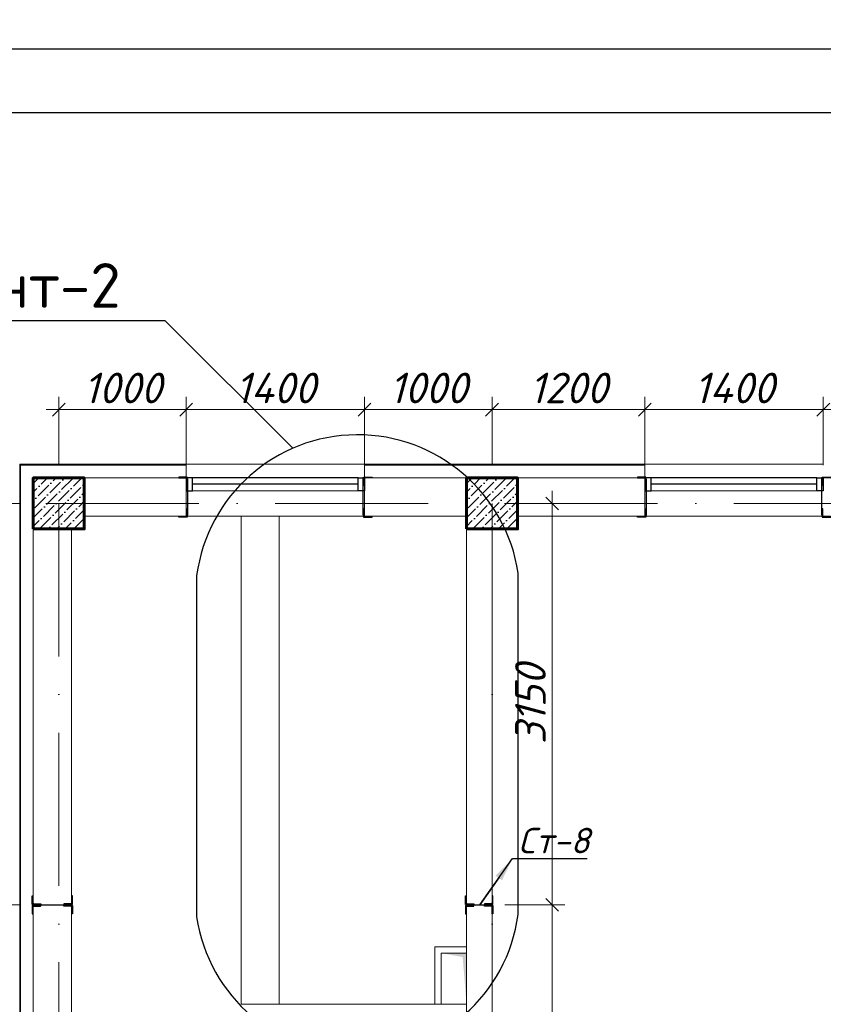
# Model space of a CAD drawing. Header units: millimetres. Extents: x 363306 to 7757304, y 1022887 to 1207196.
# Tile 166 of 256: x 971355 to 977662, y 1081180 to 1088906. Entities that reach past the tile are written whole.
import ezdxf
from ezdxf import colors
from ezdxf.entities.mleader import LeaderData, LeaderLine
from ezdxf.math import Vec2, Vec3

# ---------------------------------------------------------------- set-up
doc = ezdxf.new("R2010")
doc.units = ezdxf.units.MM
doc.linetypes.add('ACAD_ISO10W100', pattern=[18, 12, -3, 0, -3])
for name, color, linetype, lineweight in [('.', 7, 'Continuous', 15), ('5   0.30', 1, 'Continuous', 30), ('размеры', 12, 'Continuous', 15)]:
    doc.layers.add(name, color=color, linetype=linetype, lineweight=lineweight)
for name, color, linetype in [('0 @ 100', 7, 'Continuous'), ('kcd_tx', 7, 'Continuous'), ('O3SAD', 1, 'Continuous')]:
    doc.layers.add(name, color=color, linetype=linetype)
doc.styles.add('Arial', font='arial.ttf')
doc.styles.add('iso', font='isocpeur.TTF')
doc.styles.add('ISOCPEUR', font='isocpeur.TTF')
doc.styles.get("Standard").update_dxf_attribs({"font": 'isocpeui.ttf'})
doc.styles.add('ГОСТ 2.304', font='isocpeui.ttf')
doc.dimstyles.new('Санжар', dxfattribs={"dimtxt": 240, "dimasz": 200, "dimexe": 200, "dimexo": 200, "dimgap": 50, "dimtad": 1, "dimdec": 0, "dimtxsty": 'Standard', "dimblk": 'OBLIQUE', "dimcen": 2.5, "dimdle": 200, "dimclrd": 152, "dimclre": 152, "dimclrt": 152, "dimadec": 0, "dimazin": 0, "dimtfac": 1, "dimtdec": 0, "dimtmove": 0, "dimatfit": 3, "dimldrblk": 'OBLIQUE', "dimfxl": 0, "dimlwd": 0, "dimlwe": 0, "dimarcsym": 0})

# ---------------------------------------------------------------- blocks, each defined once
blk = doc.blocks.new('*U25')
at = {"color": 0, "linetype": 'ByBlock', "lineweight": -2, "ltscale": 100}
blk.add_lwpolyline([(0, 0), (63, 0), (63, 2.7, 0.414214), (60.7, 5), (12, 5, -0.414214), (5, 12), (5, 60.7, 0.414214), (2.7, 63), (0, 63)], format="xyb", close=True, dxfattribs=at)
blk = doc.blocks.new('*U35')
at = {"color": 0, "linetype": 'ByBlock', "lineweight": -2, "ltscale": 100}
blk.add_lwpolyline([(0, 0), (63, 0), (63, 2.7, 0.414214), (60.7, 5), (12, 5, -0.414214), (5, 12), (5, 60.7, 0.414214), (2.7, 63), (0, 63)], format="xyb", close=True, dxfattribs=at)
blk = doc.blocks.new('*U434')
at = {"color": 0, "linetype": 'ByBlock', "lineweight": -2, "ltscale": 100}
blk.add_lwpolyline([(0, 0), (63, 0), (63, 2.7, 0.414214), (60.7, 5), (12, 5, -0.414214), (5, 12), (5, 60.7, 0.414214), (2.7, 63), (0, 63)], format="xyb", close=True, dxfattribs=at)
blk = doc.blocks.new('_Oblique')
at = {"color": 0, "linetype": 'ByBlock', "lineweight": -2}
blk.add_line((-0.5, -0.5), (0.5, 0.5), dxfattribs=at)
blk = doc.blocks.new('*D655')
at = {"layer": 'Defpoints', "color": 0, "lineweight": 25, "ltscale": 100, "transparency": 16777216}
for p in [(970779.8, 1085110.4), (971462.3, 1085110.4), (971462.3, 1081960.4)]:
    blk.add_point(p, dxfattribs=at)
at = {"layer": 'kcd_tx', "lineweight": 0, "ltscale": 100, "transparency": 16777216}
for p, q in [((970779.8, 1081860.4), (970779.8, 1085210.4)), ((971362.3, 1085110.4), (970679.8, 1085110.4)), ((971362.3, 1081960.4), (970679.8, 1081960.4))]:
    blk.add_line(p, q, dxfattribs=at)
at = {"layer": 'kcd_tx', "lineweight": 0, "ltscale": 100, "transparency": 16777216, "xscale": 100, "yscale": 100, "zscale": 100}
for p, rotation in [((970779.8, 1085110.4), 90), ((970779.8, 1081960.4), 270)]:
    blk.add_blockref('_Oblique', p, dxfattribs=dict(at, rotation=rotation))
at = {"layer": 'kcd_tx', "lineweight": 15, "ltscale": 100, "transparency": 16777216, "insert": (970609.8, 1083535.4), "char_height": 240, "attachment_point": 5, "rotation": 90}
blk.add_mtext('3150', dxfattribs=at)
blk = doc.blocks.new('*D656')
at = {"layer": 'Defpoints', "color": 0, "lineweight": 25, "ltscale": 100, "transparency": 16777216}
for p in [(970779.8, 1081960.4), (971462.3, 1081960.4), (971462.3, 1078810.4)]:
    blk.add_point(p, dxfattribs=at)
at = {"layer": 'kcd_tx', "lineweight": 0, "ltscale": 100, "transparency": 16777216}
for p, q in [((970779.8, 1078710.4), (970779.8, 1082060.4)), ((971362.3, 1081960.4), (970679.8, 1081960.4)), ((971362.3, 1078810.4), (970679.8, 1078810.4))]:
    blk.add_line(p, q, dxfattribs=at)
at = {"layer": 'kcd_tx', "lineweight": 0, "ltscale": 100, "transparency": 16777216, "xscale": 100, "yscale": 100, "zscale": 100}
for p, rotation in [((970779.8, 1081960.4), 90), ((970779.8, 1078810.4), 270)]:
    blk.add_blockref('_Oblique', p, dxfattribs=dict(at, rotation=rotation))
at = {"layer": 'kcd_tx', "lineweight": 15, "ltscale": 100, "transparency": 16777216, "insert": (970609.8, 1080385.4), "char_height": 240, "attachment_point": 5, "rotation": 90}
blk.add_mtext('3150', dxfattribs=at)
blk = doc.blocks.new('*D682')
at = {"layer": 'Defpoints', "color": 0, "lineweight": 25, "ltscale": 100, "transparency": 16777216}
for p in [(975062.3, 1085846.3), (974062.3, 1085310.4), (975062.3, 1085310.4)]:
    blk.add_point(p, dxfattribs=at)
at = {"layer": 'kcd_tx', "lineweight": 0, "ltscale": 100, "transparency": 16777216}
for p, q in [((974062.3, 1085410.4), (974062.3, 1085946.3)), ((975062.3, 1085410.4), (975062.3, 1085946.3)), ((973962.3, 1085846.3), (975162.3, 1085846.3))]:
    blk.add_line(p, q, dxfattribs=at)
at = {"layer": 'kcd_tx', "lineweight": 0, "ltscale": 100, "transparency": 16777216, "xscale": 100, "yscale": 100, "zscale": 100, "rotation": 180}
blk.add_blockref('_Oblique', (974062.3, 1085846.3), dxfattribs=at)
at = {"layer": 'kcd_tx', "lineweight": 0, "ltscale": 100, "transparency": 16777216, "xscale": 100, "yscale": 100, "zscale": 100}
blk.add_blockref('_Oblique', (975062.3, 1085846.3), dxfattribs=at)
at = {"layer": 'kcd_tx', "lineweight": 15, "ltscale": 100, "transparency": 16777216, "insert": (974562.3, 1086016.3), "char_height": 240, "attachment_point": 5}
blk.add_mtext('1000', dxfattribs=at)
blk = doc.blocks.new('*D683')
at = {"layer": 'Defpoints', "color": 0, "lineweight": 25, "ltscale": 100, "transparency": 16777216}
for p in [(976262.3, 1085846.3), (975062.3, 1085310.4), (976262.3, 1085310.4)]:
    blk.add_point(p, dxfattribs=at)
at = {"layer": 'kcd_tx', "lineweight": 0, "ltscale": 100, "transparency": 16777216}
for p, q in [((975062.3, 1085410.4), (975062.3, 1085946.3)), ((976262.3, 1085410.4), (976262.3, 1085946.3)), ((974962.3, 1085846.3), (976362.3, 1085846.3))]:
    blk.add_line(p, q, dxfattribs=at)
at = {"layer": 'kcd_tx', "lineweight": 0, "ltscale": 100, "transparency": 16777216, "xscale": 100, "yscale": 100, "zscale": 100, "rotation": 180}
blk.add_blockref('_Oblique', (975062.3, 1085846.3), dxfattribs=at)
at = {"layer": 'kcd_tx', "lineweight": 0, "ltscale": 100, "transparency": 16777216, "xscale": 100, "yscale": 100, "zscale": 100}
blk.add_blockref('_Oblique', (976262.3, 1085846.3), dxfattribs=at)
at = {"layer": 'kcd_tx', "lineweight": 15, "ltscale": 100, "transparency": 16777216, "insert": (975662.3, 1086016.3), "char_height": 240, "attachment_point": 5}
blk.add_mtext('1200', dxfattribs=at)
blk = doc.blocks.new('*D463')
at = {"layer": 'Defpoints', "color": 0, "lineweight": 25, "transparency": 16777216}
for p in [(977662.3, 1085846.3), (976262.3, 1085310.4), (977662.3, 1085310.4)]:
    blk.add_point(p, dxfattribs=at)
at = {"layer": 'kcd_tx', "lineweight": 0, "transparency": 16777216}
for p, q in [((976262.3, 1085410.4), (976262.3, 1085946.3)), ((977662.3, 1085410.4), (977662.3, 1085946.3)), ((976162.3, 1085846.3), (977762.3, 1085846.3))]:
    blk.add_line(p, q, dxfattribs=at)
at = {"layer": 'kcd_tx', "lineweight": 0, "transparency": 16777216, "xscale": 100, "yscale": 100, "zscale": 100, "rotation": 180}
blk.add_blockref('_Oblique', (976262.3, 1085846.3), dxfattribs=at)
at = {"layer": 'kcd_tx', "lineweight": 0, "transparency": 16777216, "xscale": 100, "yscale": 100, "zscale": 100}
blk.add_blockref('_Oblique', (977662.3, 1085846.3), dxfattribs=at)
at = {"layer": 'kcd_tx', "lineweight": 30, "transparency": 16777216, "insert": (976962.3, 1086016.3), "char_height": 240, "attachment_point": 5}
blk.add_mtext('1400', dxfattribs=at)
blk = doc.blocks.new('*D464')
at = {"layer": 'Defpoints', "color": 0, "lineweight": 25, "transparency": 16777216}
for p in [(979162.3, 1085846.3), (977662.3, 1085310.4), (979162.3, 1085310.4)]:
    blk.add_point(p, dxfattribs=at)
at = {"layer": 'kcd_tx', "lineweight": 0, "transparency": 16777216}
for p, q in [((977662.3, 1085410.4), (977662.3, 1085946.3)), ((979162.3, 1085410.4), (979162.3, 1085946.3)), ((977562.3, 1085846.3), (979262.3, 1085846.3))]:
    blk.add_line(p, q, dxfattribs=at)
at = {"layer": 'kcd_tx', "lineweight": 0, "transparency": 16777216, "xscale": 100, "yscale": 100, "zscale": 100, "rotation": 180}
blk.add_blockref('_Oblique', (977662.3, 1085846.3), dxfattribs=at)
at = {"layer": 'kcd_tx', "lineweight": 0, "transparency": 16777216, "xscale": 100, "yscale": 100, "zscale": 100}
blk.add_blockref('_Oblique', (979162.3, 1085846.3), dxfattribs=at)
at = {"layer": 'kcd_tx', "lineweight": 30, "transparency": 16777216, "insert": (978412.3, 1086016.3), "char_height": 240, "attachment_point": 5}
blk.add_mtext('1500', dxfattribs=at)
blk = doc.blocks.new('*D688')
at = {"layer": 'Defpoints', "color": 0, "lineweight": 25, "transparency": 16777216}
for p in [(975062.3, 1081960.4), (975533.7, 1081960.4), (975162.3, 1078810.4)]:
    blk.add_point(p, dxfattribs=at)
at = {"layer": 'kcd_tx', "lineweight": 0, "transparency": 16777216}
for p, q in [((975533.7, 1078710.4), (975533.7, 1082060.4)), ((975162.3, 1081960.4), (975633.7, 1081960.4)), ((975262.3, 1078810.4), (975633.7, 1078810.4))]:
    blk.add_line(p, q, dxfattribs=at)
at = {"layer": 'kcd_tx', "lineweight": 0, "transparency": 16777216, "xscale": 100, "yscale": 100, "zscale": 100}
for p, rotation in [((975533.7, 1081960.4), 90), ((975533.7, 1078810.4), 270)]:
    blk.add_blockref('_Oblique', p, dxfattribs=dict(at, rotation=rotation))
at = {"layer": 'kcd_tx', "lineweight": 30, "transparency": 16777216, "insert": (975363.7, 1080385.4), "char_height": 240, "attachment_point": 5, "rotation": 90}
blk.add_mtext('3150', dxfattribs=at)
blk = doc.blocks.new('*D689')
at = {"layer": 'Defpoints', "color": 0, "lineweight": 25, "transparency": 16777216}
for p in [(975162.3, 1085110.4), (975533.7, 1085110.4), (975062.3, 1081960.4)]:
    blk.add_point(p, dxfattribs=at)
at = {"layer": 'kcd_tx', "lineweight": 0, "transparency": 16777216}
for p, q in [((975533.7, 1081860.4), (975533.7, 1085210.4)), ((975262.3, 1085110.4), (975633.7, 1085110.4)), ((975162.3, 1081960.4), (975633.7, 1081960.4))]:
    blk.add_line(p, q, dxfattribs=at)
at = {"layer": 'kcd_tx', "lineweight": 0, "transparency": 16777216, "xscale": 100, "yscale": 100, "zscale": 100}
for p, rotation in [((975533.7, 1085110.4), 90), ((975533.7, 1081960.4), 270)]:
    blk.add_blockref('_Oblique', p, dxfattribs=dict(at, rotation=rotation))
at = {"layer": 'kcd_tx', "lineweight": 30, "transparency": 16777216, "insert": (975363.7, 1083535.4), "char_height": 240, "attachment_point": 5, "rotation": 90}
blk.add_mtext('3150', dxfattribs=at)
blk = doc.blocks.new('*D506')
at = {"layer": 'Defpoints', "color": 0, "lineweight": 25, "transparency": 16777216}
for p in [(974062.3, 1085846.3), (972662.3, 1085310.4), (974062.3, 1085310.4)]:
    blk.add_point(p, dxfattribs=at)
at = {"layer": 'kcd_tx', "lineweight": 0, "transparency": 16777216}
for p, q in [((972662.3, 1085410.4), (972662.3, 1085946.3)), ((974062.3, 1085410.4), (974062.3, 1085946.3)), ((972562.3, 1085846.3), (974162.3, 1085846.3))]:
    blk.add_line(p, q, dxfattribs=at)
at = {"layer": 'kcd_tx', "lineweight": 0, "transparency": 16777216, "xscale": 100, "yscale": 100, "zscale": 100, "rotation": 180}
blk.add_blockref('_Oblique', (972662.3, 1085846.3), dxfattribs=at)
at = {"layer": 'kcd_tx', "lineweight": 0, "transparency": 16777216, "xscale": 100, "yscale": 100, "zscale": 100}
blk.add_blockref('_Oblique', (974062.3, 1085846.3), dxfattribs=at)
at = {"layer": 'kcd_tx', "lineweight": 30, "transparency": 16777216, "insert": (973362.3, 1086016.3), "char_height": 240, "attachment_point": 5}
blk.add_mtext('1400', dxfattribs=at)
blk = doc.blocks.new('*D507')
at = {"layer": 'Defpoints', "color": 0, "lineweight": 25, "transparency": 16777216}
for p in [(972662.3, 1085846.3), (971662.3, 1085310.4), (972662.3, 1085310.4)]:
    blk.add_point(p, dxfattribs=at)
at = {"layer": 'kcd_tx', "lineweight": 0, "transparency": 16777216}
for p, q in [((971662.3, 1085410.4), (971662.3, 1085946.3)), ((972662.3, 1085410.4), (972662.3, 1085946.3)), ((971562.3, 1085846.3), (972762.3, 1085846.3))]:
    blk.add_line(p, q, dxfattribs=at)
at = {"layer": 'kcd_tx', "lineweight": 0, "transparency": 16777216, "xscale": 100, "yscale": 100, "zscale": 100, "rotation": 180}
blk.add_blockref('_Oblique', (971662.3, 1085846.3), dxfattribs=at)
at = {"layer": 'kcd_tx', "lineweight": 0, "transparency": 16777216, "xscale": 100, "yscale": 100, "zscale": 100}
blk.add_blockref('_Oblique', (972662.3, 1085846.3), dxfattribs=at)
at = {"layer": 'kcd_tx', "lineweight": 30, "transparency": 16777216, "insert": (972162.3, 1086016.3), "char_height": 240, "attachment_point": 5}
blk.add_mtext('1000', dxfattribs=at)
blk = doc.blocks.new('RTGSFDGDG')
at = {"layer": '5   0.30', "color": 3, "lineweight": 30, "ltscale": 200}
for p, q in [((683723.9, 1832867.9), (683723.9, 1833152.1)), ((685099.5, 1832867.9), (685099.5, 1833152.1))]:
    blk.add_line(p, q, dxfattribs=at)
at = {"layer": '5   0.30', "color": 3, "lineweight": 30, "ltscale": 200, "extrusion": (0, 0, -1), "yscale": 1.05763968, "zscale": -1.05763968, "rotation": 180}
for p, xscale in [((-683719.8, 1833166.4), -1.05763968), ((-685103.5, 1833166.4), 1.05763968)]:
    blk.add_blockref('*U25', p, dxfattribs=dict(at, xscale=xscale))
at = {"layer": '5   0.30', "color": 3, "lineweight": 30, "ltscale": 200, "yscale": 1.05763968, "zscale": 1.05763968}
for p, xscale in [((683719.8, 1832851.5), -1.05763968), ((685103.5, 1832851.5), 1.05763968)]:
    blk.add_blockref('*U25', p, dxfattribs=dict(at, xscale=xscale))
ml = blk.add_multileader_mtext('Standard')
ml.set_content('{\\fISOCPEUR|b0|i1|c204|p34;\\C5;Ст-2}', color=256, style='ISOCPEUR')
ml.set_leader_properties()
ml.build(insert=Vec2(0, 0))
ml.multileader.update_dxf_attribs({"text_left_attachment_type": 6, "text_right_attachment_type": 6, "dogleg_length": 0.208, "arrow_head_size": 187.5, "scale": 100})
ctx = ml.context
ctx.base_point, ctx.scale, ctx.char_height, ctx.arrow_head_size, ctx.landing_gap_size, ctx.plane_origin = Vec3(684114.2, 1832299.9), 100, 200, 187.5, 0, Vec3(688349.8, 1830937.9)
ctx.left_attachment, ctx.right_attachment, ctx.text_align_type = 6, 6, 1
notes = []
notes.append((ctx, [(1, (1, 1, 0), (684744, 1832299.9), (-1, 0), 20.8, [(2, [(683719.8, 1832851.5)], 0, []), (1, [(685122.3, 1832860), (685122.3, 1832860)], 0, [])])]))
ctx.mtext.insert, ctx.mtext.alignment, ctx.mtext.flow_direction = Vec3(684418.7, 1832539.9), 2, 5
for ctx, leaders in notes:
    for number, flags, end, landing, length, lines in leaders:
        leader = LeaderData()
        leader.index, (leader.has_last_leader_line, leader.has_dogleg_vector, leader.attachment_direction) = number, flags
        leader.last_leader_point, leader.dogleg_vector, leader.dogleg_length = Vec3(end), Vec3(landing), length
        for number, points, colour, breaks in lines:
            line = LeaderLine()
            line.index, line.vertices, line.color, line.breaks = number, Vec3.list(points), colors.encode_raw_color(colour), breaks
            leader.lines.append(line)
        ctx.leaders.append(leader)

msp = doc.modelspace()

# ---------------------------------------------------------------- hatches: boundary and pattern name
at = {"layer": '.', "lineweight": 0, "ltscale": 100, "transparency": 33554687}
h = msp.add_hatch(color=256, dxfattribs=at)
h.dxf.hatch_style = 1
h.paths.add_polyline_path([(974662.268, 1081581.803), (974862.268, 1081584.642), (974861.954, 1081180.387), (974831.903, 1081551.751)])
at = {"ltscale": 100}
h = msp.add_hatch(dxfattribs=at)
h.set_pattern_fill('ANSI36', color=256, scale=15, style=0)
h.set_pattern_definition([(45, (-16072300.283, 10268140.387), (25.25697034, 92.60889125), [119.0625, -23.8125, 0, -23.8125])])
h.paths.add_polyline_path([(971862.268, 1085310.387), (971462.268, 1085310.387), (971462.268, 1084910.387), (971862.268, 1084910.387)])
h = msp.add_hatch(dxfattribs=at)
h.set_pattern_fill('ANSI36', color=256, scale=15, style=0)
h.set_pattern_definition([(45, (-16068900.283, 10268140.387), (25.25697034, 92.60889125), [119.0625, -23.8125, 0, -23.8125])])
h.paths.add_polyline_path([(975262.268, 1085310.387), (974862.268, 1085310.387), (974862.268, 1084910.387), (975262.268, 1084910.387)])

# ---------------------------------------------------------------- linework, layer by layer
at = {"lineweight": 0, "ltscale": 100}
for p, q in [((974062.268, 1085417.387), (972662.267, 1085417.387)), ((977662.268, 1085417.387), (976262.268, 1085417.387)), ((972662.267, 1085310.387), (971462.268, 1085310.387)), ((971462.268, 1085310.387), (971462.268, 1078010.387)), ((972662.267, 1085010.387), (972662.267, 1085310.387)), ((976262.268, 1085310.387), (974062.268, 1085310.387)), ((974062.268, 1085010.387), (974062.268, 1085310.387)), ((976262.268, 1085310.387), (976262.268, 1085010.387)), ((972662.267, 1085010.387), (971862.268, 1085010.387)), ((974862.268, 1085010.387), (974062.268, 1085010.387)), ((976262.268, 1085010.387), (975262.268, 1085010.387)), ((971762.268, 1084910.387), (971762.268, 1079010.387)), ((974862.268, 1079010.387), (974862.268, 1084910.387)), ((975062.268, 1079010.387), (975062.268, 1084910.387)), ((973092.267, 1081180.387), (974862.268, 1081180.387))]:
    msp.add_line(p, q, dxfattribs=at)
at = {"color": 5}
for p, q in [((974012.268, 1085310.387), (972712.268, 1085310.387)), ((977612.268, 1085310.387), (976312.268, 1085310.387)), ((974012.268, 1085260.387), (972712.268, 1085260.387)), ((977612.268, 1085260.387), (976312.268, 1085260.387))]:
    msp.add_line(p, q, dxfattribs=at)
at = {"color": 5, "lineweight": 0}
for p, q in [((974012.268, 1085210.387), (972712.268, 1085210.387)), ((977612.268, 1085210.387), (976312.268, 1085210.387))]:
    msp.add_line(p, q, dxfattribs=at)
at = {"color": 1, "linetype": 'ACAD_ISO10W100', "lineweight": 9, "ltscale": 100}
for p, q in [((997962.268, 1085110.387), (969088.863, 1085110.387)), ((971662.268, 1085110.387), (971662.268, 1066417.835)), ((975062.268, 1085110.387), (975062.268, 1066417.835))]:
    msp.add_line(p, q, dxfattribs=at)
at = {"lineweight": 9, "ltscale": 100}
for p, q in [((974062.268, 1085010.387), (972662.267, 1085010.387)), ((977662.268, 1085010.387), (976262.268, 1085010.387))]:
    msp.add_line(p, q, dxfattribs=at)
at = {"color": 18, "lineweight": 0, "true_color": 0x000000}
for p, q in [((971462.268, 1081960.387), (971762.268, 1081960.387)), ((974862.268, 1081960.387), (975062.268, 1081960.387))]:
    msp.add_line(p, q, dxfattribs=at)
at = {"lineweight": 30}
msp.add_lwpolyline([(967706.348, 1088178.072), (1007206.348, 1088178.072), (1007206.348, 1059478.072), (967706.348, 1059478.072)], close=True, dxfattribs=at)
at = {"lineweight": 25, "ltscale": 100}
for points in [[(969367.695, 1086546.292), (972494.74, 1086546.292)], [(972494.74, 1086546.292), (973498.167, 1085542.865)]]:
    msp.add_lwpolyline(points, dxfattribs=at)
msp.add_lwpolyline([(975267.406, 1084562.953, 0.86806245), (972744.172, 1084544.469), (972744.172, 1081867.154, 0.86806245), (975267.406, 1081885.637)], format="xyb", close=True, dxfattribs=at)
at = {"color": 252, "lineweight": 0, "ltscale": 100}
for points in [[(972662.267, 1085417.387), (971355.268, 1085417.387), (971355.268, 1078010.387)], [(972662.267, 1085310.387), (972662.267, 1085417.387)], [(976262.268, 1085417.387), (974062.268, 1085417.387)], [(974062.268, 1085310.387), (974062.268, 1085417.387)], [(976262.268, 1085310.387), (976262.268, 1085417.387)]]:
    msp.add_lwpolyline(points, dxfattribs=at)
at = {"color": 32, "lineweight": 0, "ltscale": 100}
for points in [[(972662.267, 1085410.387), (971362.268, 1085410.387), (971362.268, 1078010.387)], [(976262.268, 1085410.387), (974062.268, 1085410.387)]]:
    msp.add_lwpolyline(points, dxfattribs=at)
at = {"color": 5}
for points in [[(972662.267, 1085210.387), (972712.268, 1085210.387), (972712.268, 1085310.387), (972662.267, 1085310.387)], [(974062.268, 1085210.387), (974012.268, 1085210.387), (974012.268, 1085310.387), (974062.268, 1085310.387)], [(976262.268, 1085210.387), (976312.268, 1085210.387), (976312.268, 1085310.387), (976262.268, 1085310.387)], [(977662.268, 1085210.387), (977612.268, 1085210.387), (977612.268, 1085310.387), (977662.268, 1085310.387)]]:
    msp.add_lwpolyline(points, close=True, dxfattribs=at)
at = {"lineweight": 9, "ltscale": 100}
for points in [[(973092.267, 1081180.387), (973092.267, 1085010.387)], [(973392.267, 1081180.387), (973392.267, 1085010.387)]]:
    msp.add_lwpolyline(points, dxfattribs=at)
at = {"color": 144, "lineweight": 0, "ltscale": 100}
msp.add_lwpolyline([(974862.268, 1081630.387), (974612.268, 1081630.387), (974612.268, 1081180.387)], dxfattribs=at)
at = {"lineweight": 0, "ltscale": 100}
msp.add_lwpolyline([(974862.268, 1081180.387), (974662.268, 1081180.387), (974662.268, 1081580.387), (974862.268, 1081580.387)], close=True, dxfattribs=at)
at = {"layer": '5   0.30', "lineweight": 30, "ltscale": 200}
for p, q in [((971470.173, 1081960.387), (971754.362, 1081960.387)), ((971470.173, 1081960.387), (971754.362, 1081960.387)), ((974870.173, 1081960.387), (975054.362, 1081960.387)), ((974870.173, 1081960.387), (975054.362, 1081960.387))]:
    msp.add_line(p, q, dxfattribs=at)
at = {"layer": 'O3SAD', "color": 1}
msp.add_lwpolyline([(965706.348, 1088678.072), (1007706.348, 1088678.072), (1007706.348, 1058978.072), (965706.348, 1058978.072)], close=True, dxfattribs=at)
at = {"layer": 'размеры', "lineweight": 60, "ltscale": 5}
for points in [[(971462.268, 1084910.387), (971862.268, 1084910.387), (971862.268, 1085310.387), (971462.268, 1085310.387)], [(974862.268, 1084910.387), (975262.268, 1084910.387), (975262.268, 1085310.387), (974862.268, 1085310.387)]]:
    msp.add_lwpolyline(points, close=True, dxfattribs=at)

# ---------------------------------------------------------------- block references
at = {"color": 18, "lineweight": 30, "true_color": 0x000000}
for p in [(288950.601, -747849.583), (292550.601, -747849.583)]:
    msp.add_blockref('RTGSFDGDG', p, dxfattribs=at)
at = {"layer": '5   0.30', "lineweight": 30, "ltscale": 200, "yscale": 1.05763968, "zscale": 1.05763968}
for name, p, xscale, rotation in [('*U434', (971453.836, 1081964.466), -1.05763968, 270), ('*U35', (974853.836, 1081964.466), -1.05763968, 270), ('*U35', (975068.688, 1081964.466), 1.05763968, 89.99999999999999), ('*U35', (971453.836, 1081956.308), 1.05763968, 270), ('*U35', (971768.688, 1081956.308), -1.05763968, 90), ('*U434', (974853.836, 1081956.308), 1.05763968, 270)]:
    msp.add_blockref(name, p, dxfattribs=dict(at, xscale=xscale, rotation=rotation))
at = {"layer": '5   0.30', "lineweight": 30, "ltscale": 200, "extrusion": (0, 0, -1), "yscale": 1.05763968, "zscale": -1.05763968, "rotation": 270}
for p, xscale in [((-971768.688, 1081964.466), -1.05763968), ((-975068.688, 1081956.308), 1.05763968)]:
    msp.add_blockref('*U434', p, dxfattribs=dict(at, xscale=xscale))

# ---------------------------------------------------------------- texts
at = {"color": 116, "lineweight": 0, "true_color": 0x136734, "insert": (883892.483, 1087785.858), "char_height": 500, "width": 18765.00851, "attachment_point": 1, "style": 'Arial'}
msp.add_mtext('\\pi1602.2;{\\fISOCPEUR|b0|i1|c204|p34;\\L\\C256;\\c0;План ленточного фундамента для перегородки }', dxfattribs=at)
at = {"lineweight": 25, "ltscale": 100, "insert": (969552.695, 1086996.292), "char_height": 350, "width": 2835, "attachment_point": 1}
msp.add_mtext('\\fISOCPEUR|b0|i0|c0|p34;\\W1.0000000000;\\T1.0000000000;\\o\\lФрагмент-2', dxfattribs=at)
at = {"lineweight": 9, "insert": (954613.151, 1083015.009), "char_height": 400, "width": 9717.00309, "attachment_point": 1, "style": 'iso'}
msp.add_mtext('\\pi1764.372;{\\fISOCPEUR|b0|i1|c204|p34;Примерных вид для\\P\\pi488.236;стена монтажа (Газоблок)}', dxfattribs=at)
at = {"layer": '0 @ 100', "color": 7, "insert": (761996.908, 1075986.433), "char_height": 318.940213, "width": 19697.5359, "attachment_point": 4, "style": 'ГОСТ 2.304'}
msp.add_mtext('\\pi5457.36288;{\\fISOCPEUR|b1|i1|c204|p34;Характеристика участка строительства:\\P\\pi0;\\P}Расчетная зимняя температура воздух 15 °С.\\PСкоростной напор ветра   - 38кг/м2.\\PВес снегового покрова    - 50кг/м2.\\PКлассификация зданий по функциональной пожарной опасности - Ф 4.1 \\PКоэффициент надежности по назначению - 0.95\\P\\P^IПроектом разработано подъёмник для мало мобильных граждан населения грузоподъемностью 250 кг. скоростью 0,25 см/с. Двери шахт подъёмника противопожарные с пределом огнестойкости El 30. Подъёмники оборудованы кабинами габаритами 1500х1500 мм, ширина дверей кабины обеспечивает проезд инвалидной коляски. Для экстренных случаев подъёмник оснащен дополнительным аккумулятором и механическим спуском для безопасного спуска пассажира в нулевую отметку. Так же в дверях подъёмника установлены замки датчики которые открываются с ключевыми картами, чтобы открыть двери подъёмника.\\P^IС внешней и внутренней стороны наружных стен предусмотрено обшивка из аквапанелей толщиной 12,5мм с утеплением из минераловатной ваты на кварцевой основе, А =0,040 Вт/мС, толщиной 100мм. (по теплотехническому расчету). Наружная отделка из органическое стекло.\\P^IПодрядчик обязан предоставить заказчику сертификаты соответствия и пожарной безопасности на фасадную систему и все применяемые в данной системе материалы и изделия.\\PКонструкции, изделия и материалы применены по действующим стандартам, ТУ, сертификатам. На путях эвакуации используются отделочные материалы, соответствующие требованиям п. 5.25 ШНК 2.01.02-04.\\PОтделка стен с внутренней стороны окраска водоэмульсионными красками светлых тонов. Во внутренней и наружной отделке использованы современные отделочные материалы используемые на территории Республики Узбекистан.\\P^IКрыша - скатная из металлических профилированных листов с полимерными покрытиями с обеих сторон толщ.0,55мм по металлическим конструкциям.\\P^IПо периметру наружных стен устраивается бетонная отмостка. Бетон кл.В 7,5 шириной 1000 мм, толщиной 50 мм по гравийному основанию толщиной 100 мм -150 мм.\\P^IВсе строительно-монтажные работы вести согласно указаний соответствующих строительных норм и проекта производства работ (П.П.Р.) на основании ШНК 3.01.01 - 03 и КМК 3.01.02 - 00.', dxfattribs=at)

# ---------------------------------------------------------------- dimensions: what is measured, and where the dimension line sits
at = {"layer": 'kcd_tx', "color": 244, "lineweight": 30, "true_color": 0x991b1e}
for base, p1, p2, picture, middle in [((972662.267, 1085846.326), (971662.268, 1085310.387), (972662.267, 1085310.387), '*D507', (972162.268, 1086016.326)), ((974062.289, 1085846.326), (972662.267, 1085310.387), (974062.289, 1085310.387), '*D506', (973362.278, 1086016.326)), ((977662.289, 1085846.326), (976262.268, 1085310.387), (977662.289, 1085310.387), '*D463', (976962.278, 1086016.326)), ((979162.268, 1085846.326), (977662.289, 1085310.387), (979162.268, 1085310.387), '*D464', (978412.278, 1086016.326))]:
    dim = msp.add_linear_dim(base=base, p1=p1, p2=p2, dimstyle='Санжар', override={"dimasz": 100, "dimexe": 100, "dimexo": 100, "dimdle": 100, "dimclrd": 256, "dimclre": 256, "dimclrt": 256, "dimtmove": 1, "dimfxl": 0, "dimarcsym": 2}, dxfattribs=at)
    dim.commit()
    dim.dimension.update_dxf_attribs({"geometry": picture, "text_midpoint": middle})
at = {"layer": 'kcd_tx', "color": 134, "lineweight": 15, "ltscale": 100}
for base, p1, p2, picture, middle in [((975062.268, 1085846.326), (974062.289, 1085310.387), (975062.268, 1085310.387), '*D682', (974562.278, 1086016.326)), ((976262.268, 1085846.326), (975062.268, 1085310.387), (976262.268, 1085310.387), '*D683', (975662.268, 1086016.326))]:
    dim = msp.add_linear_dim(base=base, p1=p1, p2=p2, dimstyle='Санжар', override={"dimasz": 100, "dimexe": 100, "dimexo": 100, "dimdle": 100, "dimclrd": 256, "dimclre": 256, "dimclrt": 256, "dimtmove": 1, "dimfxl": 0, "dimarcsym": 2}, dxfattribs=at)
    dim.commit()
    dim.dimension.update_dxf_attribs({"geometry": picture, "text_midpoint": middle})
for base, p1, p2, picture, middle in [((970779.773, 1085110.387), (971462.268, 1081960.387), (971462.268, 1085110.387), '*D655', (970609.773, 1083535.387)), ((970779.773, 1081960.387), (971462.268, 1078810.387), (971462.268, 1081960.387), '*D656', (970609.773, 1080385.387))]:
    dim = msp.add_linear_dim(base=base, p1=p1, p2=p2, angle=90, dimstyle='Санжар', override={"dimasz": 100, "dimexe": 100, "dimexo": 100, "dimdle": 100, "dimclrd": 256, "dimclre": 256, "dimclrt": 256, "dimtmove": 1, "dimfxl": 0, "dimarcsym": 2}, dxfattribs=at)
    dim.commit()
    dim.dimension.update_dxf_attribs({"geometry": picture, "text_midpoint": middle})
at = {"layer": 'kcd_tx', "color": 244, "lineweight": 30, "true_color": 0x991b1e}
for base, p1, p2, picture, middle in [((975533.716, 1085110.387), (975062.268, 1081960.387), (975162.268, 1085110.387), '*D689', (975363.716, 1083535.387)), ((975533.716, 1081960.387), (975162.268, 1078810.387), (975062.268, 1081960.387), '*D688', (975363.716, 1080385.387))]:
    dim = msp.add_linear_dim(base=base, p1=p1, p2=p2, angle=90, dimstyle='Санжар', override={"dimasz": 100, "dimexe": 100, "dimexo": 100, "dimdle": 100, "dimclrd": 256, "dimclre": 256, "dimclrt": 256, "dimtmove": 1, "dimfxl": 0, "dimarcsym": 2}, dxfattribs=at)
    dim.commit()
    dim.dimension.update_dxf_attribs({"geometry": picture, "text_midpoint": middle})

# ---------------------------------------------------------------- leaders
ml = msp.add_multileader_mtext('Standard')
ml.set_content('{\\fISOCPEUR|b0|i1|c204|p34;\\C5;Ст-8}', color=256, style='ISOCPEUR')
ml.set_leader_properties()
ml.build(insert=Vec2(0, 0))
ml.multileader.update_dxf_attribs({"text_left_attachment_type": 6, "text_right_attachment_type": 6, "dogleg_length": 0.208, "arrow_head_size": 187.5, "scale": 100})
ctx = ml.context
ctx.base_point, ctx.scale, ctx.char_height, ctx.arrow_head_size, ctx.landing_gap_size, ctx.plane_origin = Vec3(975244.145, 1082325.166), 100, 200, 187.5, 0, Vec3(979549.528, 1080927.553)
ctx.left_attachment, ctx.right_attachment, ctx.text_align_type = 6, 6, 1
notes = []
notes.append((ctx, [(0, (1, 1, 0), (975223.326, 1082325.166), (1, 0), 20.819, [(1, [(975223.326, 1082325.166), (974966.971, 1081960.387), (974966.971, 1081960.387)], 0, [])])]))
ctx.mtext.insert, ctx.mtext.alignment, ctx.mtext.flow_direction = Vec3(975548.615, 1082565.166), 2, 5
for ctx, leaders in notes:
    for number, flags, end, landing, length, lines in leaders:
        leader = LeaderData()
        leader.index, (leader.has_last_leader_line, leader.has_dogleg_vector, leader.attachment_direction) = number, flags
        leader.last_leader_point, leader.dogleg_vector, leader.dogleg_length = Vec3(end), Vec3(landing), length
        for number, points, colour, breaks in lines:
            line = LeaderLine()
            line.index, line.vertices, line.color, line.breaks = number, Vec3.list(points), colors.encode_raw_color(colour), breaks
            leader.lines.append(line)
        ctx.leaders.append(leader)

doc.saveas('drawing.dxf')
